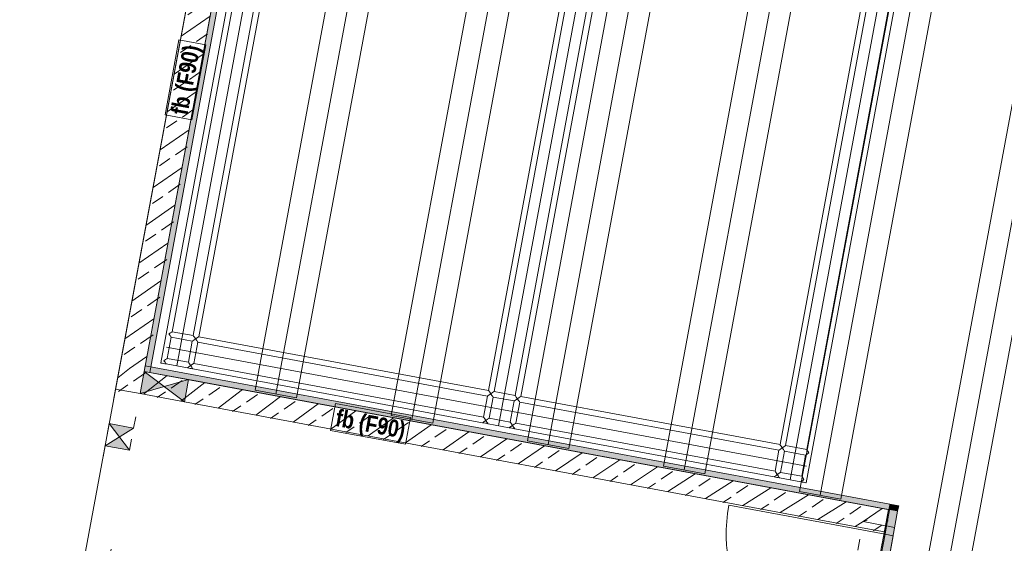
# Model space of a CAD drawing. Header units: metres. Extents: x -499360 to 60282433, y -11592314 to 5708004.
# Tile 66 of 128: x 32353354.16 to 32353362.88, y 5707930.8 to 5707935.44. Entities that reach past the tile are written whole.
import ezdxf

# ---------------------------------------------------------------- set-up
doc = ezdxf.new("R2010")
doc.units = ezdxf.units.M
doc.header["$LTSCALE"] = 0.75
doc.header["$PDSIZE"] = 5
doc.linetypes.add('10417023$0$#9_Achse', pattern=[1.6, 0.00254, -1.59746])
doc.layers.get('0').update_dxf_attribs({"linetype": 'CONTINUOUS'})
for name, color, linetype, lineweight in [('10417023$0$#9_002_GES I Übersicht Erdgeschoss_1_102_Wand Innen.A', 7, 'CONTINUOUS', 25), ('10417023$0$#9_002_GES I Übersicht Erdgeschoss_1_202_Innenwandbekleidung.A', 7, 'CONTINUOUS', 25), ('10417023$0$#9_002_GES I Übersicht Erdgeschoss_1_607b_Brandschutz 1_100', 7, 'CONTINUOUS', 25), ('10417023$0$#9_002_GES I Übersicht Erdgeschoss_1_807b_Elektro 3D', 7, 'CONTINUOUS', 25), ('10417023$0$#9_002_GES I Übersicht Erdgeschoss_1_Neubau_102_Wand Innen.A', 7, 'CONTINUOUS', 25), ('10417023$0$#9_002_GES I Übersicht Erdgeschoss_1_Neubau_104_Decken.A', 7, 'CONTINUOUS', 25), ('10417023$0$#9_002_GES I Übersicht Erdgeschoss_1_Neubau_202_Innenwandbekleidun', 7, 'CONTINUOUS', 25), ('10417023$0$Keine', 7, 'CONTINUOUS', 13)]:
    doc.layers.add(name, color=color, linetype=linetype, lineweight=lineweight)
doc.styles.add('10417023$0$Arial Narrow (bold)', font='ARIALNB.TTF')
pattern_1 = [(44.99999999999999, (0, 0), (-0.1697056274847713, 0.1697056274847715), []), (44.99999999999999, (-0.08485281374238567, 0.08485281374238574), (-0.1697056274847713, 0.1697056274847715), [0.18, -0.05999999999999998])]

# ---------------------------------------------------------------- blocks, each defined once
blk = doc.blocks.new('10417023$0$#9_MKO_LP5_ARC_GES_UP_00_002_P_G_modell (3D)')
at = {"layer": '10417023$0$#9_002_GES I Übersicht Erdgeschoss_1_102_Wand Innen.A', "linetype": 'Continuous', "lineweight": 5, "true_color": 0xff0000}
h = blk.add_hatch(dxfattribs=at)
h.set_pattern_fill('#9_BETON__STAHLBETON_0001', color=1, style=0, pattern_type=2)
h.set_pattern_definition(pattern_1)
h.paths.add_polyline_path([(-32353484.92367585, -5707787.03957689), (-32353484.72367585, -5707787.03957689), (-32353484.72367585, -5707786.964777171), (-32353484.92367585, -5707786.964777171)])
at = {"layer": '10417023$0$#9_002_GES I Übersicht Erdgeschoss_1_202_Innenwandbekleidung.A', "linetype": 'Continuous', "lineweight": 0, "true_color": 0xff0000}
blk.add_hatch(color=1, dxfattribs=at).paths.add_polyline_path([(-32353491.42409519, -5707786.83957689), (-32353491.37409519, -5707786.83957689), (-32353491.37409519, -5707778.729731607), (-32353491.39409522, -5707778.729731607), (-32353491.42409519, -5707778.729731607)])
at = {"layer": '10417023$0$#9_002_GES I Übersicht Erdgeschoss_1_Neubau_102_Wand Innen.A', "linetype": 'Continuous', "lineweight": 5, "true_color": 0xff0000}
h = blk.add_hatch(dxfattribs=at)
h.set_pattern_fill('#9_BETON__STAHLBETON_0001', color=1, style=0, pattern_type=2)
h.set_pattern_definition(pattern_1)
h.paths.add_polyline_path([(-32353491.42409519, -5707786.83957689), (-32353491.42409519, -5707782.62991685), (-32353491.64409519, -5707782.62991685), (-32353491.64409519, -5707786.83957689)])
h = blk.add_hatch(dxfattribs=at)
h.set_pattern_fill('#9_BETON__STAHLBETON_0001', color=1, style=0, pattern_type=2)
h.set_pattern_definition(pattern_1)
h.paths.add_polyline_path([(-32353491.64409519, -5707787.03957689), (-32353491.42409519, -5707787.03957689), (-32353491.42409519, -5707786.83957689)])
h = blk.add_hatch(dxfattribs=at)
h.set_pattern_fill('#9_BETON__STAHLBETON_0001', color=1, style=0, pattern_type=2)
h.set_pattern_definition(pattern_1)
h.paths.add_polyline_path([(-32353491.64409519, -5707787.03957689), (-32353491.42409519, -5707786.83957689), (-32353491.64409519, -5707786.83957689)])
h = blk.add_hatch(dxfattribs=at)
h.set_pattern_fill('#9_BETON__STAHLBETON_0001', color=1, style=0, pattern_type=2)
h.set_pattern_definition(pattern_1)
h.paths.add_polyline_path([(-32353491.42409519, -5707787.03957689), (-32353484.92409519, -5707787.03957689), (-32353484.92409519, -5707786.83957689), (-32353491.42409519, -5707786.83957689)])
h = blk.add_hatch(dxfattribs=at)
h.set_pattern_fill('#9_BETON__STAHLBETON_0001', color=1, style=0, pattern_type=2)
h.set_pattern_definition(pattern_1)
h.paths.add_polyline_path([(-32353484.92409519, -5707786.83957689), (-32353484.92409519, -5707787.03957689), (-32353484.72409519, -5707786.83957689)])
h = blk.add_hatch(dxfattribs=at)
h.set_pattern_fill('#9_BETON__STAHLBETON_0001', color=1, style=0, pattern_type=2)
h.set_pattern_definition(pattern_1)
h.paths.add_polyline_path([(-32353484.72409518, -5707786.83957689), (-32353484.86911611, -5707786.984597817), (-32353484.72409518, -5707786.984597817)])
at = {"layer": '10417023$0$#9_002_GES I Übersicht Erdgeschoss_1_102_Wand Innen.A', "color": 1, "linetype": 'Continuous', "lineweight": 18, "true_color": 0xff0000}
for p, q in [((-32353484.72367585, -5707787.039576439), (-32353484.7240945, -5707786.839576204)), ((-32353484.92409474, -5707787.039576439), (-32353484.72367585, -5707787.039576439))]:
    blk.add_line(p, q, dxfattribs=at)
at = {"layer": '10417023$0$#9_002_GES I Übersicht Erdgeschoss_1_202_Innenwandbekleidung.A', "color": 1, "linetype": 'Continuous', "lineweight": 13, "true_color": 0xff0000}
for p, q in [((-32353491.42409519, -5707778.729731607), (-32353491.42409519, -5707786.83957689)), ((-32353491.37409519, -5707786.83957689), (-32353491.37409519, -5707778.729731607)), ((-32353484.64109519, -5707786.78957689), (-32353491.42409519, -5707786.78957689)), ((-32353491.42409519, -5707786.78957689), (-32353491.42409519, -5707786.83957689)), ((-32353484.64109519, -5707786.78957689), (-32353484.64109519, -5707786.83957689)), ((-32353491.42409519, -5707786.83957689), (-32353484.72409519, -5707786.83957689)), ((-32353491.42409519, -5707786.83957689), (-32353491.37409519, -5707786.83957689))]:
    blk.add_line(p, q, dxfattribs=at)
at = {"layer": '10417023$0$#9_002_GES I Übersicht Erdgeschoss_1_202_Innenwandbekleidung.A', "color": 1, "linetype": 'Continuous', "true_color": 0xff0000}
for points in [[(-32353484.72409519, -5707786.78957689), (-32353491.42409519, -5707786.78957689), (-32353484.72409519, -5707786.83957689), (-32353491.42409519, -5707786.83957689)], [(-32353484.64109519, -5707786.78957689), (-32353484.72409519, -5707786.83957689), (-32353484.64109519, -5707786.83957689)], [(-32353484.72409519, -5707786.78957689), (-32353484.72409519, -5707786.83957689), (-32353484.64109519, -5707786.78957689)]]:
    blk.add_solid(points, dxfattribs=at)
at = {"layer": '10417023$0$#9_002_GES I Übersicht Erdgeschoss_1_607b_Brandschutz 1_100', "color": 1, "linetype": 'Continuous', "lineweight": 13, "true_color": 0xff0000}
for p, q in [((-32353491.41423371, -5707783.8994847), (-32353491.6568816, -5707783.8994847)), ((-32353491.6568816, -5707783.8994847), (-32353491.6568816, -5707784.574795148)), ((-32353491.41423371, -5707784.574795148), (-32353491.41423371, -5707783.8994847)), ((-32353491.6568816, -5707784.574795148), (-32353491.41423371, -5707784.574795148)), ((-32353489.03132201, -5707786.808951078), (-32353489.7066339, -5707786.808951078)), ((-32353489.7066339, -5707786.808951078), (-32353489.7066339, -5707787.051598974)), ((-32353489.03132201, -5707787.051598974), (-32353489.03132201, -5707786.808951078)), ((-32353489.7066339, -5707787.051598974), (-32353489.03132201, -5707787.051598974))]:
    blk.add_line(p, q, dxfattribs=at)
at = {"layer": '10417023$0$#9_002_GES I Übersicht Erdgeschoss_1_807b_Elektro 3D', "color": 1, "linetype": 'Continuous', "lineweight": 13, "true_color": 0xff0000}
for p, q in [((-32353491.29409519, -5707779.262828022), (-32353491.29409519, -5707786.739494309)), ((-32353491.14909553, -5707779.262828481), (-32353491.14909553, -5707786.7394938)), ((-32353488.25149722, -5707779.262828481), (-32353488.25149722, -5707786.7394938)), ((-32353485.62749386, -5707779.262828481), (-32353485.62749386, -5707786.7394938)), ((-32353485.48249374, -5707779.262828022), (-32353485.48249374, -5707786.739494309)), ((-32353491.24409519, -5707779.552828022), (-32353491.24409519, -5707786.449494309)), ((-32353491.05409519, -5707779.552828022), (-32353491.05409519, -5707786.449494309)), ((-32353491.00409519, -5707779.552828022), (-32353491.00409519, -5707786.449494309)), ((-32353488.39649742, -5707779.552828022), (-32353488.39649742, -5707786.449494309)), ((-32353488.34649742, -5707779.552828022), (-32353488.34649742, -5707786.449494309)), ((-32353488.15649743, -5707779.552828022), (-32353488.15649743, -5707786.449494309)), ((-32353488.10649743, -5707779.552828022), (-32353488.10649743, -5707786.449494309)), ((-32353485.77249374, -5707779.552828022), (-32353485.77249374, -5707786.449494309)), ((-32353485.72249375, -5707779.552828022), (-32353485.72249375, -5707786.449494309)), ((-32353485.53249374, -5707779.552828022), (-32353485.53249374, -5707786.449494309)), ((-32353491.24744456, -5707786.452843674), (-32353491.24409519, -5707786.449494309)), ((-32353491.05409519, -5707786.449494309), (-32353491.24409519, -5707786.449494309)), ((-32353491.05409519, -5707786.449494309), (-32353491.05074582, -5707786.452843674)), ((-32353491.00744455, -5707786.452843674), (-32353491.00409519, -5707786.449494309)), ((-32353488.39649742, -5707786.449494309), (-32353491.00409519, -5707786.449494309)), ((-32353488.39314806, -5707786.452843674), (-32353488.39649742, -5707786.449494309)), ((-32353488.34649742, -5707786.449494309), (-32353488.34984679, -5707786.452843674)), ((-32353488.15649743, -5707786.449494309), (-32353488.34649742, -5707786.449494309)), ((-32353488.15314806, -5707786.452843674), (-32353488.15649743, -5707786.449494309)), ((-32353488.10649743, -5707786.449494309), (-32353488.10984679, -5707786.452843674)), ((-32353485.77249374, -5707786.449494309), (-32353488.10649743, -5707786.449494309)), ((-32353485.76914438, -5707786.452843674), (-32353485.77249374, -5707786.449494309)), ((-32353485.72249375, -5707786.449494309), (-32353485.72584311, -5707786.452843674)), ((-32353485.53249374, -5707786.449494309), (-32353485.72249375, -5707786.449494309)), ((-32353485.52914438, -5707786.452843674), (-32353485.53249374, -5707786.449494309)), ((-32353491.24409519, -5707786.499494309), (-32353491.24744456, -5707786.496144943)), ((-32353491.05409519, -5707786.499494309), (-32353491.24409519, -5707786.499494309)), ((-32353491.24409519, -5707786.499494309), (-32353491.24409519, -5707786.689494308)), ((-32353491.05074582, -5707786.496144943), (-32353491.05409519, -5707786.499494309)), ((-32353491.05409519, -5707786.499494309), (-32353491.05409519, -5707786.689494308)), ((-32353491.00409519, -5707786.499494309), (-32353491.00744455, -5707786.496144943)), ((-32353488.39649742, -5707786.499494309), (-32353491.00409519, -5707786.499494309)), ((-32353491.00409519, -5707786.499494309), (-32353491.00409519, -5707786.689494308)), ((-32353488.39649742, -5707786.499494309), (-32353488.39314806, -5707786.496144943)), ((-32353488.39649742, -5707786.499494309), (-32353488.39649742, -5707786.689494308)), ((-32353488.34984679, -5707786.496144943), (-32353488.34649742, -5707786.499494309)), ((-32353488.34649742, -5707786.499494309), (-32353488.34649742, -5707786.689494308)), ((-32353488.15649743, -5707786.499494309), (-32353488.34649742, -5707786.499494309)), ((-32353488.15649743, -5707786.499494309), (-32353488.15314806, -5707786.496144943)), ((-32353488.15649743, -5707786.499494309), (-32353488.15649743, -5707786.689494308)), ((-32353488.10984679, -5707786.496144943), (-32353488.10649743, -5707786.499494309)), ((-32353488.10649743, -5707786.499494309), (-32353488.10649743, -5707786.689494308)), ((-32353485.77249374, -5707786.499494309), (-32353488.10649743, -5707786.499494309)), ((-32353485.77249374, -5707786.499494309), (-32353485.76914438, -5707786.496144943)), ((-32353485.77249374, -5707786.499494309), (-32353485.77249374, -5707786.689494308)), ((-32353485.72584311, -5707786.496144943), (-32353485.72249375, -5707786.499494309)), ((-32353485.72249375, -5707786.499494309), (-32353485.72249375, -5707786.689494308)), ((-32353485.53249374, -5707786.499494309), (-32353485.72249375, -5707786.499494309)), ((-32353485.53249374, -5707786.499494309), (-32353485.52914438, -5707786.496144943)), ((-32353485.53249374, -5707786.499494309), (-32353485.53249374, -5707786.689494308)), ((-32353485.50749372, -5707786.594494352), (-32353491.26909567, -5707786.594494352)), ((-32353491.29074582, -5707786.739494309), (-32353491.29409519, -5707786.739494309)), ((-32353491.28159519, -5707786.739494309), (-32353491.29074582, -5707786.739494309)), ((-32353491.26909519, -5707786.739494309), (-32353491.28159519, -5707786.739494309)), ((-32353491.25659519, -5707786.739494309), (-32353491.26909519, -5707786.739494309)), ((-32353491.24744456, -5707786.739494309), (-32353491.25659519, -5707786.739494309)), ((-32353491.24744456, -5707786.692843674), (-32353491.24409519, -5707786.689494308)), ((-32353491.24409519, -5707786.739494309), (-32353491.24744456, -5707786.736144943)), ((-32353491.24409519, -5707786.739494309), (-32353491.24744456, -5707786.739494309)), ((-32353491.05409519, -5707786.689494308), (-32353491.24409519, -5707786.689494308)), ((-32353491.05409519, -5707786.739494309), (-32353491.24409519, -5707786.739494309)), ((-32353491.05409519, -5707786.689494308), (-32353491.05074582, -5707786.692843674)), ((-32353491.05074582, -5707786.736144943), (-32353491.05409519, -5707786.739494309)), ((-32353491.05074582, -5707786.739494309), (-32353491.05409519, -5707786.739494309)), ((-32353491.04159519, -5707786.739494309), (-32353491.05074582, -5707786.739494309)), ((-32353491.02909519, -5707786.739494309), (-32353491.04159519, -5707786.739494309)), ((-32353491.01659519, -5707786.739494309), (-32353491.02909519, -5707786.739494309)), ((-32353491.00744455, -5707786.739494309), (-32353491.01659519, -5707786.739494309)), ((-32353491.00744455, -5707786.692843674), (-32353491.00409519, -5707786.689494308)), ((-32353491.00409519, -5707786.739494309), (-32353491.00744455, -5707786.736144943)), ((-32353491.00409519, -5707786.739494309), (-32353491.00744455, -5707786.739494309)), ((-32353488.39649742, -5707786.689494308), (-32353491.00409519, -5707786.689494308)), ((-32353488.39649742, -5707786.739494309), (-32353491.00409519, -5707786.739494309)), ((-32353488.39314806, -5707786.692843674), (-32353488.39649742, -5707786.689494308)), ((-32353488.39649742, -5707786.739494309), (-32353488.39314806, -5707786.736144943)), ((-32353488.39314806, -5707786.739494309), (-32353488.39649742, -5707786.739494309)), ((-32353488.38399743, -5707786.739494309), (-32353488.39314806, -5707786.739494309)), ((-32353488.37149743, -5707786.739494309), (-32353488.38399743, -5707786.739494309)), ((-32353488.35899743, -5707786.739494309), (-32353488.37149743, -5707786.739494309)), ((-32353488.34984679, -5707786.739494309), (-32353488.35899743, -5707786.739494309)), ((-32353488.34649742, -5707786.689494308), (-32353488.34984679, -5707786.692843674)), ((-32353488.34984679, -5707786.736144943), (-32353488.34649742, -5707786.739494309)), ((-32353488.34649742, -5707786.739494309), (-32353488.34984679, -5707786.739494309)), ((-32353488.15649743, -5707786.689494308), (-32353488.34649742, -5707786.689494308)), ((-32353488.15649743, -5707786.739494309), (-32353488.34649742, -5707786.739494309)), ((-32353488.15314806, -5707786.692843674), (-32353488.15649743, -5707786.689494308)), ((-32353488.15649743, -5707786.739494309), (-32353488.15314806, -5707786.736144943)), ((-32353488.15314806, -5707786.739494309), (-32353488.15649743, -5707786.739494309)), ((-32353488.14399742, -5707786.739494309), (-32353488.15314806, -5707786.739494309)), ((-32353488.13149742, -5707786.739494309), (-32353488.14399742, -5707786.739494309)), ((-32353488.11899742, -5707786.739494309), (-32353488.13149742, -5707786.739494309)), ((-32353488.10984679, -5707786.739494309), (-32353488.11899742, -5707786.739494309)), ((-32353488.10649743, -5707786.689494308), (-32353488.10984679, -5707786.692843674)), ((-32353488.10984679, -5707786.736144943), (-32353488.10649743, -5707786.739494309)), ((-32353488.10649743, -5707786.739494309), (-32353488.10984679, -5707786.739494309)), ((-32353485.77249374, -5707786.689494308), (-32353488.10649743, -5707786.689494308)), ((-32353485.77249374, -5707786.739494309), (-32353488.10649743, -5707786.739494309)), ((-32353485.76914438, -5707786.692843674), (-32353485.77249374, -5707786.689494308)), ((-32353485.77249374, -5707786.739494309), (-32353485.76914438, -5707786.736144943)), ((-32353485.76914438, -5707786.739494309), (-32353485.77249374, -5707786.739494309)), ((-32353485.75999374, -5707786.739494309), (-32353485.76914438, -5707786.739494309)), ((-32353485.74749374, -5707786.739494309), (-32353485.75999374, -5707786.739494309)), ((-32353485.73499374, -5707786.739494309), (-32353485.74749374, -5707786.739494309)), ((-32353485.72584311, -5707786.739494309), (-32353485.73499374, -5707786.739494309)), ((-32353485.72249375, -5707786.689494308), (-32353485.72584311, -5707786.692843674)), ((-32353485.72584311, -5707786.736144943), (-32353485.72249375, -5707786.739494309)), ((-32353485.72249375, -5707786.739494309), (-32353485.72584311, -5707786.739494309)), ((-32353485.53249374, -5707786.689494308), (-32353485.72249375, -5707786.689494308)), ((-32353485.53249374, -5707786.739494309), (-32353485.72249375, -5707786.739494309)), ((-32353485.52914438, -5707786.692843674), (-32353485.53249374, -5707786.689494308)), ((-32353485.53249374, -5707786.739494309), (-32353485.52914438, -5707786.736144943)), ((-32353485.52914438, -5707786.739494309), (-32353485.53249374, -5707786.739494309)), ((-32353485.51999374, -5707786.739494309), (-32353485.52914438, -5707786.739494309)), ((-32353485.50749375, -5707786.739494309), (-32353485.51999374, -5707786.739494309)), ((-32353485.49499374, -5707786.739494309), (-32353485.50749375, -5707786.739494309)), ((-32353485.48584311, -5707786.739494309), (-32353485.49499374, -5707786.739494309)), ((-32353485.48249374, -5707786.739494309), (-32353485.48584311, -5707786.739494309))]:
    blk.add_line(p, q, dxfattribs=at)
at = {"layer": '10417023$0$#9_002_GES I Übersicht Erdgeschoss_1_807b_Elektro 3D', "color": 1, "linetype": 'Continuous', "lineweight": 13, "true_color": 0xff0000, "flags": 128}
for points in [[(-32353491.26909519, -5707786.474494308), (-32353491.25659519, -5707786.461994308), (-32353491.24744456, -5707786.452843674)], [(-32353491.24744456, -5707786.496144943), (-32353491.25659519, -5707786.486994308), (-32353491.26909519, -5707786.474494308)], [(-32353491.00744455, -5707786.452843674), (-32353491.01659519, -5707786.461994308), (-32353491.02909519, -5707786.474494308), (-32353491.04159519, -5707786.486994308), (-32353491.05074582, -5707786.496144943)], [(-32353491.05074582, -5707786.452843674), (-32353491.04159519, -5707786.461994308), (-32353491.02909519, -5707786.474494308), (-32353491.01659519, -5707786.486994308), (-32353491.00744455, -5707786.496144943)], [(-32353488.34984679, -5707786.496144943), (-32353488.35899743, -5707786.486994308), (-32353488.37149743, -5707786.474494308), (-32353488.38399743, -5707786.461994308), (-32353488.39314806, -5707786.452843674)], [(-32353488.34984679, -5707786.452843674), (-32353488.35899743, -5707786.461994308), (-32353488.37149743, -5707786.474494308), (-32353488.38399743, -5707786.486994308), (-32353488.39314806, -5707786.496144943)], [(-32353488.10984679, -5707786.496144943), (-32353488.11899742, -5707786.486994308), (-32353488.13149742, -5707786.474494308), (-32353488.14399742, -5707786.461994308), (-32353488.15314806, -5707786.452843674)], [(-32353488.10984679, -5707786.452843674), (-32353488.11899742, -5707786.461994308), (-32353488.13149742, -5707786.474494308), (-32353488.14399742, -5707786.486994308), (-32353488.15314806, -5707786.496144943)], [(-32353485.72584311, -5707786.496144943), (-32353485.73499374, -5707786.486994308), (-32353485.74749374, -5707786.474494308), (-32353485.75999374, -5707786.461994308), (-32353485.76914438, -5707786.452843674)], [(-32353485.72584311, -5707786.452843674), (-32353485.73499374, -5707786.461994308), (-32353485.74749374, -5707786.474494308), (-32353485.75999374, -5707786.486994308), (-32353485.76914438, -5707786.496144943)], [(-32353485.50749375, -5707786.474494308), (-32353485.51999374, -5707786.461994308), (-32353485.52914438, -5707786.452843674)], [(-32353485.52914438, -5707786.496144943), (-32353485.51999374, -5707786.486994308), (-32353485.50749375, -5707786.474494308)], [(-32353491.26909519, -5707786.714494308), (-32353491.25659519, -5707786.701994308), (-32353491.24744456, -5707786.692843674)], [(-32353491.24744456, -5707786.736144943), (-32353491.25659519, -5707786.726994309), (-32353491.26909519, -5707786.714494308)], [(-32353491.00744455, -5707786.692843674), (-32353491.01659519, -5707786.701994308), (-32353491.02909519, -5707786.714494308), (-32353491.04159519, -5707786.726994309), (-32353491.05074582, -5707786.736144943)], [(-32353491.05074582, -5707786.692843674), (-32353491.04159519, -5707786.701994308), (-32353491.02909519, -5707786.714494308), (-32353491.01659519, -5707786.726994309), (-32353491.00744455, -5707786.736144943)], [(-32353488.34984679, -5707786.736144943), (-32353488.35899743, -5707786.726994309), (-32353488.37149743, -5707786.714494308), (-32353488.38399743, -5707786.701994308), (-32353488.39314806, -5707786.692843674)], [(-32353488.34984679, -5707786.692843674), (-32353488.35899743, -5707786.701994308), (-32353488.37149743, -5707786.714494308), (-32353488.38399743, -5707786.726994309), (-32353488.39314806, -5707786.736144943)], [(-32353488.10984679, -5707786.736144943), (-32353488.11899742, -5707786.726994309), (-32353488.13149742, -5707786.714494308), (-32353488.14399742, -5707786.701994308), (-32353488.15314806, -5707786.692843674)], [(-32353488.10984679, -5707786.692843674), (-32353488.11899742, -5707786.701994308), (-32353488.13149742, -5707786.714494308), (-32353488.14399742, -5707786.726994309), (-32353488.15314806, -5707786.736144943)], [(-32353485.72584311, -5707786.736144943), (-32353485.73499374, -5707786.726994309), (-32353485.74749374, -5707786.714494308), (-32353485.75999374, -5707786.701994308), (-32353485.76914438, -5707786.692843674)], [(-32353485.72584311, -5707786.692843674), (-32353485.73499374, -5707786.701994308), (-32353485.74749374, -5707786.714494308), (-32353485.75999374, -5707786.726994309), (-32353485.76914438, -5707786.736144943)], [(-32353485.50749375, -5707786.714494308), (-32353485.51999374, -5707786.701994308), (-32353485.52914438, -5707786.692843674)], [(-32353485.52914438, -5707786.736144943), (-32353485.51999374, -5707786.726994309), (-32353485.50749375, -5707786.714494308)]]:
    blk.add_lwpolyline(points, dxfattribs=at)
at = {"layer": '10417023$0$#9_002_GES I Übersicht Erdgeschoss_1_Neubau_102_Wand Innen.A', "color": 1, "linetype": 'Continuous', "lineweight": 18, "true_color": 0xff0000}
for p, q in [((-32353491.64409519, -5707782.62991685), (-32353491.64409519, -5707787.03957689)), ((-32353491.42409519, -5707786.83957689), (-32353491.42409519, -5707782.62991685)), ((-32353491.02409522, -5707786.83957692), (-32353491.42409519, -5707786.83957692)), ((-32353491.42409519, -5707786.83957692), (-32353491.42409519, -5707787.039576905)), ((-32353484.72409519, -5707786.83957689), (-32353491.02409522, -5707786.83957689)), ((-32353484.72409519, -5707786.984597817), (-32353484.72409519, -5707786.83957689)), ((-32353484.7240945, -5707786.984597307), (-32353484.92409474, -5707786.984597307)), ((-32353491.42409519, -5707787.03957689), (-32353491.64409519, -5707787.03957689)), ((-32353491.64409519, -5707787.03957689), (-32353491.42409519, -5707787.03957689)), ((-32353491.42409519, -5707787.03957689), (-32353491.64409519, -5707787.03957689)), ((-32353491.42409519, -5707787.039576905), (-32353491.02409522, -5707787.039576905)), ((-32353491.02409522, -5707787.03957689), (-32353484.92409519, -5707787.03957689))]:
    blk.add_line(p, q, dxfattribs=at)
at = {"layer": '10417023$0$#9_002_GES I Übersicht Erdgeschoss_1_Neubau_102_Wand Innen.A', "color": 1, "linetype": 'Continuous', "lineweight": 13, "true_color": 0xff0000}
for p, q in [((-32353491.42409514, -5707787.039576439), (-32353491.02409467, -5707786.839576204)), ((-32353491.42409514, -5707786.839576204), (-32353491.02409467, -5707787.039576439)), ((-32353491.02409522, -5707787.039576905), (-32353491.02409522, -5707786.83957692)), ((-32353484.72409519, -5707786.984597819), (-32353484.92409474, -5707786.984597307)), ((-32353484.71409449, -5707787.059598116), (-32353484.71409449, -5707786.984597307)), ((-32353484.71409449, -5707786.984597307), (-32353484.64109455, -5707786.984597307)), ((-32353484.64109455, -5707786.984597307), (-32353484.64109455, -5707787.074597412)), ((-32353484.71409449, -5707787.059598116), (-32353486.11907376, -5707787.059598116)), ((-32353484.64109455, -5707787.059598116), (-32353484.71409449, -5707787.059598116)), ((-32353484.64109455, -5707787.059598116), (-32353484.71409449, -5707787.059598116)), ((-32353484.71409449, -5707787.059598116), (-32353484.71409449, -5707788.464577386)), ((-32353484.64109455, -5707787.074597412), (-32353484.64109455, -5707787.059598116)), ((-32353484.64109455, -5707788.464577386), (-32353484.64109455, -5707787.059598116)), ((-32353491.64409539, -5707787.349581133), (-32353491.42409514, -5707787.549581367)), ((-32353491.42409514, -5707787.349581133), (-32353491.64409539, -5707787.549581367)), ((-32353491.42409519, -5707787.349581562), (-32353491.64409519, -5707787.349581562)), ((-32353491.64409519, -5707787.549581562), (-32353491.42409519, -5707787.549581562))]:
    blk.add_line(p, q, dxfattribs=at)
at = {"layer": '10417023$0$#9_002_GES I Übersicht Erdgeschoss_1_Neubau_102_Wand Innen.A', "color": 1, "linetype": '10417023$0$#9_Achse', "lineweight": 13, "true_color": 0xff0000}
for p, q in [((-32353484.92409474, -5707788.539576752), (-32353484.92409474, -5707786.984597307)), ((-32353484.7240945, -5707788.539576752), (-32353484.7240945, -5707786.984597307)), ((-32353491.64409519, -5707787.03957689), (-32353491.64409519, -5707787.349581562)), ((-32353491.42409519, -5707787.03957689), (-32353491.64409519, -5707787.03957689)), ((-32353491.42409519, -5707787.349581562), (-32353491.42409519, -5707787.03957689)), ((-32353491.64409519, -5707787.349581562), (-32353491.64409519, -5707787.549581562)), ((-32353491.42409519, -5707787.549581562), (-32353491.42409519, -5707787.349581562)), ((-32353491.64409519, -5707787.549581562), (-32353491.64409519, -5707788.75957689)), ((-32353491.42409519, -5707788.539576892), (-32353491.42409519, -5707787.549581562))]:
    blk.add_line(p, q, dxfattribs=at)
at = {"layer": '10417023$0$#9_002_GES I Übersicht Erdgeschoss_1_Neubau_102_Wand Innen.A', "color": 1, "linetype": 'Continuous', "lineweight": 13, "true_color": 0xff0000}
blk.add_arc((-32353484.71409518, -5707787.059597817), 1.404979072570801, 180.0000000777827, 269.9999998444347, dxfattribs=at)
at = {"layer": '10417023$0$#9_002_GES I Übersicht Erdgeschoss_1_Neubau_102_Wand Innen.A', "color": 1, "linetype": 'Continuous', "lineweight": 5, "true_color": 0xff0000, "transparency": 33554687}
blk.add_point((-32353484.72409519, -5707786.984597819), dxfattribs=at)
blk.add_point((-32353484.72409519, -5707786.984597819), dxfattribs=at)
at = {"layer": '10417023$0$#9_002_GES I Übersicht Erdgeschoss_1_Neubau_102_Wand Innen.A', "color": 1, "linetype": 'Continuous', "true_color": 0xff0000}
for points in [[(-32353491.42409519, -5707786.83957692), (-32353491.42409519, -5707787.039576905), (-32353491.2240952, -5707786.939576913)], [(-32353491.02409522, -5707786.83957692), (-32353491.2240952, -5707786.939576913), (-32353491.02409522, -5707787.039576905)], [(-32353491.42409519, -5707787.349581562), (-32353491.64409519, -5707787.349581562), (-32353491.53409519, -5707787.449581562)], [(-32353491.42409519, -5707787.549581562), (-32353491.53409519, -5707787.449581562), (-32353491.64409519, -5707787.549581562)]]:
    blk.add_solid(points, dxfattribs=at)
at = {"layer": '10417023$0$#9_002_GES I Übersicht Erdgeschoss_1_Neubau_104_Decken.A', "color": 1, "linetype": 'Continuous', "lineweight": 13, "true_color": 0xff0000}
for p, q in [((-32353484.30251468, -5707788.759575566), (-32353484.30251468, -5707777.242827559)), ((-32353484.11601381, -5707788.759575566), (-32353484.11601381, -5707777.242827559)), ((-32353483.92951439, -5707788.759575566), (-32353483.92951439, -5707777.242827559)), ((-32353490.42750381, -5707786.824536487), (-32353490.42750381, -5707779.177826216)), ((-32353490.24100439, -5707786.824536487), (-32353490.24100439, -5707779.177826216)), ((-32353490.05450496, -5707786.824536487), (-32353490.05450496, -5707779.177826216)), ((-32353489.20250598, -5707786.824536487), (-32353489.20250598, -5707779.177826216)), ((-32353489.01600511, -5707786.824536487), (-32353489.01600511, -5707779.177826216)), ((-32353488.82950569, -5707786.824536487), (-32353488.82950569, -5707779.177826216)), ((-32353487.97750383, -5707786.824536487), (-32353487.97750383, -5707779.177826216)), ((-32353487.7910044, -5707786.824536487), (-32353487.7910044, -5707779.177826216)), ((-32353487.60450353, -5707786.824536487), (-32353487.60450353, -5707779.177826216)), ((-32353486.75250456, -5707786.824536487), (-32353486.75250456, -5707779.177826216)), ((-32353486.56600369, -5707786.824536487), (-32353486.56600369, -5707779.177826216)), ((-32353486.37950427, -5707786.824536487), (-32353486.37950427, -5707779.177826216)), ((-32353485.52750529, -5707786.824536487), (-32353485.52750529, -5707779.177826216)), ((-32353485.34100442, -5707786.824536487), (-32353485.34100442, -5707779.177826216)), ((-32353485.154505, -5707786.824536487), (-32353485.154505, -5707779.177826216)), ((-32353490.05450496, -5707786.824536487), (-32353490.42750381, -5707786.824536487)), ((-32353488.82950569, -5707786.824536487), (-32353489.20250598, -5707786.824536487)), ((-32353487.60450353, -5707786.824536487), (-32353487.97750383, -5707786.824536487)), ((-32353486.37950427, -5707786.824536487), (-32353486.75250456, -5707786.824536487)), ((-32353485.154505, -5707786.824536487), (-32353485.52750529, -5707786.824536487))]:
    blk.add_line(p, q, dxfattribs=at)
at = {"layer": '10417023$0$#9_002_GES I Übersicht Erdgeschoss_1_Neubau_104_Decken.A', "color": 1, "linetype": 'Continuous', "lineweight": 13, "true_color": 0xff0000, "flags": 128}
for points in [[(-32353491.64409519, -5707777.192828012), (-32353499.24365668, -5707777.192828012), (-32353499.24365668, -5707790.51957689), (-32353454.47117381, -5707790.51957689), (-32353454.47117381, -5707779.376313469), (-32353454.47117381, -5707776.841971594), (-32353458.7151397, -5707776.821626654), (-32353458.71420428, -5707777.159982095), (-32353462.62409527, -5707777.170791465), (-32353462.62409527, -5707788.759576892), (-32353491.64409519, -5707788.759576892)], [(-32353484.71445275, -5707788.539576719), (-32353462.62409519, -5707788.539576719), (-32353462.62409519, -5707777.462827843), (-32353491.42409519, -5707777.462827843), (-32353491.42409519, -5707786.839576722), (-32353484.71445275, -5707786.839576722)]]:
    blk.add_lwpolyline(points, close=True, dxfattribs=at)
at = {"layer": '10417023$0$#9_002_GES I Übersicht Erdgeschoss_1_Neubau_202_Innenwandbekleidun', "color": 1, "linetype": 'Continuous', "lineweight": 13, "true_color": 0xff0000}
for p, q in [((-32353484.72409519, -5707786.83957689), (-32353484.72409519, -5707788.53957689)), ((-32353484.64109519, -5707788.48957689), (-32353484.64109519, -5707786.83957689))]:
    blk.add_line(p, q, dxfattribs=at)
at = {"layer": '10417023$0$#9_002_GES I Übersicht Erdgeschoss_1_Neubau_202_Innenwandbekleidun', "color": 1, "linetype": 'Continuous', "true_color": 0xff0000}
blk.add_solid([(-32353484.72409519, -5707786.83957689), (-32353484.72409519, -5707788.48957689), (-32353484.64109519, -5707786.83957689), (-32353484.64109519, -5707788.48957689)], dxfattribs=at)
at = {"layer": '10417023$0$#9_002_GES I Übersicht Erdgeschoss_1_607b_Brandschutz 1_100', "color": 1, "true_color": 0xff0000, "insert": (-32353491.51315491, -5707784.237139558), "char_height": 0.1502737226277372, "attachment_point": 5, "rotation": 90, "line_spacing_factor": 1.002187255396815, "style": '10417023$0$Arial Narrow (bold)'}
blk.add_mtext('fb (F90) ', dxfattribs=at)
at = {"layer": '10417023$0$#9_002_GES I Übersicht Erdgeschoss_1_607b_Brandschutz 1_100', "color": 1, "true_color": 0xff0000, "insert": (-32353489.36897803, -5707786.952677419), "char_height": 0.1502737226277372, "attachment_point": 5, "line_spacing_factor": 1.002187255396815, "style": '10417023$0$Arial Narrow (bold)'}
blk.add_mtext('fb (F90) ', dxfattribs=at)
blk = doc.blocks.new('10417023$0$2_MKO_LP5_LAN_GES_UP_00_002_V_A (3D)')
at = {"layer": '10417023$0$Keine'}
blk.add_blockref('10417023$0$#9_MKO_LP5_ARC_GES_UP_00_002_P_G_modell (3D)', (0, 0), dxfattribs=at)
blk = doc.blocks.new('10417023')
at = {"layer": '10417023$0$Keine', "rotation": 349.4819372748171}
blk.add_blockref('10417023$0$2_MKO_LP5_LAN_GES_UP_00_002_V_A (3D)', (65205154.93137175, 5413829.557758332), dxfattribs=at)

msp = doc.modelspace()

# ---------------------------------------------------------------- block references
msp.add_blockref('10417023', (0, 0))

doc.saveas('drawing.dxf')
